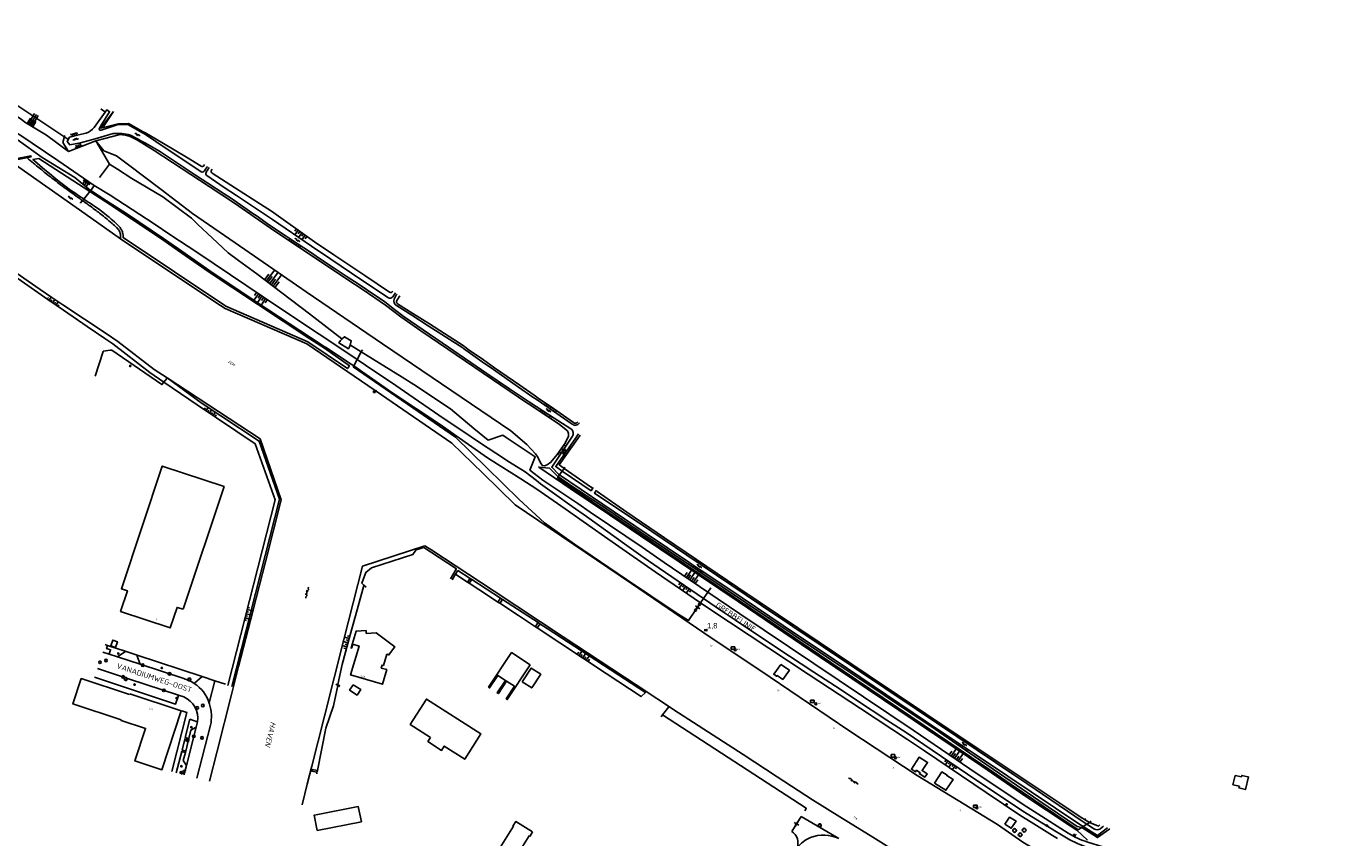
# Model space of a CAD drawing. Header units: millimetres. Extents: x 149344 to 154519, y 463794 to 476271.
# Tile 16 of 70: x 153289 to 153904, y 464520 to 464899. Entities that reach past the tile are written whole.
import ezdxf
from ezdxf.enums import TextEntityAlignment as Align

# ---------------------------------------------------------------- set-up
doc = ezdxf.new("R2010")
doc.units = ezdxf.units.MM
doc.header["$LTSCALE"] = 4
doc.layers.get('0').update_dxf_attribs({"color": 252, "linetype": 'CONTINUOUS'})
for name, color, linetype in [('Gebouw', 252, 'CONTINUOUS'), ('Huisnummer', 252, 'CONTINUOUS'), ('Kilometrering', 252, 'CONTINUOUS'), ('Straatnaam', 252, 'CONTINUOUS'), ('symbool talud', 252, 'CONTINUOUS'), ('symbool water', 252, 'CONTINUOUS'), ('Topografie', 252, 'CONTINUOUS'), ('Waternaam', 252, 'CONTINUOUS')]:
    doc.layers.add(name, color=color, linetype=linetype)
doc.styles.add('ISO', font='ISO')
doc.styles.add('rtw_iso', font='iso-rtw.shx')

# ---------------------------------------------------------------- blocks, each defined once
blk = doc.blocks.new('water4')
at = {"linetype": 'Continuous'}
for centre, start, end in [((-0.01, 0.75), 129.74464, 230.25536), ((-0.32, 1.12), 309.74464, 50.25536), ((-0.32, 0.37), 309.74464, 50.25536), ((0.32, 0.01), 129.74464, 230.25536), ((0, 0.38), 309.74464, 50.25536), ((-0.01, -0.74), 129.74464, 230.25536), ((-0.32, -0.37), 309.74464, 50.25536), ((-0.32, -1.12), 309.74464, 50.25536), ((0, -0.37), 309.74464, 50.25536)]:
    blk.add_arc(centre, 0.244, start, end, dxfattribs=at)
blk = doc.blocks.new('talud')
for p, q in [((0, 0.75), (0.5, 0.75)), ((0, 0.5), (1, 0.5)), ((0, 0.25), (0.5, 0.25)), ((0, 0), (1, 0)), ((0, -0.25), (0.5, -0.25)), ((0, -0.5), (1, -0.5)), ((0, -0.75), (0.5, -0.75))]:
    blk.add_line(p, q)
blk = doc.blocks.new('DRHEK')
at = {"linetype": 'Continuous'}
for p, q in [((1.25, 0), (-1.25, 0)), ((-0.5, 0.7), (0.5, 0.7)), ((-0.5, -0.7), (0.5, -0.7))]:
    blk.add_line(p, q, dxfattribs=at)
blk = doc.blocks.new('struik')
at = {"linetype": 'Continuous'}
for centre, start, end in [((-0.44, 0), 91.09124, 268.90133), ((0, 0.44), 1.02328, 178.9632), ((0.44, 0), 271.6625, 88.3448), ((0, -0.45), 180.47294, 359.54064)]:
    blk.add_arc(centre, 0.45, start, end, dxfattribs=at)
blk = doc.blocks.new('paal')
for radius in [0.45, 0.2]:
    blk.add_circle((0, 0), radius)
blk = doc.blocks.new('lichtmast')
for p, q in [((-0.6, 0), (-1, 0)), ((-0.71, 0.71), (-0.42, 0.42)), ((0, 0.6), (0, 1)), ((0.42, 0.42), (0.71, 0.71)), ((0.6, 0), (1, 0)), ((-0.42, -0.42), (-0.71, -0.71)), ((0, -0.6), (0, -1)), ((0.42, -0.42), (0.71, -0.71))]:
    blk.add_line(p, q)
blk.add_circle((0, 0), 0.6)
blk = doc.blocks.new('kilometerpaal')
for p, q in [((-0.44, 0.44), (0.44, -0.44)), ((-0.44, -0.44), (-0.44, 0.44)), ((0.44, 0.44), (-0.44, -0.44)), ((0.44, -0.44), (0.44, 0.44))]:
    blk.add_line(p, q)
at = {"style": 'rtw_iso'}
blk.add_attdef('KILOMETERPAAL', (0.59, 0.87), '', height=2.5, dxfattribs=at)
blk = doc.blocks.new('schk')
for p, q in [((0.86, 0.56), (-0.86, 0.56)), ((-0.86, 0.56), (-0.86, -0.56)), ((0.86, -0.56), (0.86, 0.56)), ((-0.86, -0.56), (0.86, -0.56))]:
    blk.add_line(p, q)
at = {"linetype": 'Continuous', "style": 'ISO', "flags": 10}
blk.add_attdef('CAI', text='', height=0.8, dxfattribs=at).set_placement((0, 0.1), align=Align.MIDDLE_CENTER)
blk = doc.blocks.new('boom')
for radius in [0.315, 0.225, 0.135]:
    blk.add_circle((0, 0), radius)
blk = doc.blocks.new('afsl-water')
at = {"color": 0}
blk.add_circle((0, 0), 0.45, dxfattribs=at)
at = {"style": 'ISO'}
blk.add_attdef('AFSL-WATER', (0.7, 0), '', height=0.9, dxfattribs=at)
blk = doc.blocks.new('verklikker')
at = {"color": 0}
blk.add_circle((0, 0), 0.45, dxfattribs=at)
at = {"style": 'ISO'}
blk.add_attdef('VERKLIKKER', (0.7, 0), '', height=0.9, dxfattribs=at)
blk = doc.blocks.new('aanduidingsbord')
for p, q in [((-0.81, -0.33), (0, 0)), ((-1.45, -0.5), (-1.01, -0.5))]:
    blk.add_line(p, q)
at = {"color": 0}
blk.add_circle((-1.23, -0.5), 0.45, dxfattribs=at)
blk = doc.blocks.new('kolk')
at = {"color": 0}
blk.add_circle((0, 0), 0.6, dxfattribs=at)
at = {"linetype": 'Continuous', "style": 'ISO', "flags": 10}
blk.add_attdef('R', (-0.11, -0.33), '', height=0.8, dxfattribs=at)
blk = doc.blocks.new('inspectieput')
at = {"color": 0}
blk.add_circle((0, 0), 0.6, dxfattribs=at)
at = {"linetype": 'Continuous', "style": 'ISO', "flags": 10}
blk.add_attdef('I', text='', height=0.8, dxfattribs=at).set_placement((0, 0), align=Align.MIDDLE_CENTER)
blk = doc.blocks.new('water6')
at = {"linetype": 'Continuous'}
for centre, start, end in [((0.16, 1.47), 129.74464, 230.25536), ((-0.47, 2.22), 309.74464, 50.25536), ((-0.47, 0.72), 309.74464, 50.25536), ((0.49, 0), 129.74464, 230.25536), ((-0.14, 0.75), 309.74464, 50.25536), ((0.16, -1.51), 129.74464, 230.25536), ((-0.47, -0.76), 309.74464, 50.25536), ((-0.47, -2.26), 309.74464, 50.25536), ((-0.14, -0.75), 309.74464, 50.25536)]:
    blk.add_arc(centre, 0.488, start, end, dxfattribs=at)

msp = doc.modelspace()

# ---------------------------------------------------------------- linework, layer by layer
at = {"layer": 'Gebouw'}
for points in [[(153361.84, 464626.75), (153359.05, 464627.65), (153355.85, 464618.03), (153332.66, 464625.77), (153335.87, 464635.39), (153333.07, 464636.33), (153352.14, 464693.52), (153380.91, 464683.95), (153361.84, 464626.75)], [(153455.26, 464600.51), (153454.55, 464600.72), (153454.15, 464599.37), (153456.78, 464598.6), (153454.77, 464591.8), (153439.9, 464596.18), (153443.85, 464609.57), (153440.97, 464610.42), (153440.45, 464608.63), (153440.14, 464608.72), (153442.43, 464616.49), (153447.12, 464616.84), (153447.18, 464615.54), (153451.8, 464615.74), (153460.45, 464609.32), (153457.56, 464605.42), (153457.29, 464605.62), (153456.85, 464605.82), (153455.26, 464600.51)], [(153328.17, 464609.67), (153329.05, 464612.36), (153331.24, 464611.64), (153330.35, 464608.95), (153328.17, 464609.67)], [(153523.65, 464600.84), (153512.94, 464584.68), (153512.43, 464585.01), (153516.29, 464590.83), (153512.63, 464593.25), (153508.77, 464587.42), (153508.27, 464587.76), (153512.14, 464593.58), (153508.56, 464595.93), (153504.7, 464590.11), (153504.21, 464590.44), (153514.92, 464606.6), (153523.65, 464600.84)], [(153519.91, 464592.93), (153524.3, 464590.05), (153528.49, 464596.45), (153524.1, 464599.33), (153519.91, 464592.93)], [(153640.51, 464601.04), (153644.44, 464598.35), (153641.36, 464594.03), (153638.74, 464595.84), (153638.49, 464595.52), (153637.17, 464596.49), (153640.51, 464601.04)], [(153333.03, 464575.23), (153310.46, 464582.64), (153314.33, 464594.44), (153336.91, 464587.03)], [(153337, 464587.33), (153360.94, 464579.47), (153351.91, 464551.95), (153339.35, 464556.07), (153344.33, 464571.23), (153332.94, 464574.96), (153333.03, 464575.23)], [(153336.91, 464587.03), (153337, 464587.33)], [(153441.04, 464591.6), (153444.61, 464589.3), (153442.95, 464586.74), (153439.39, 464589.04), (153441.04, 464591.6)], [(153477.14, 464567.04), (153467.68, 464573.08), (153475.21, 464584.88), (153500.67, 464568.62), (153493.14, 464556.83), (153483.55, 464562.95), (153482.34, 464560.92), (153475.93, 464565.1), (153477.14, 464567.04)], [(153707.98, 464549.06), (153708.63, 464550.03), (153706.3, 464551.52), (153708.87, 464555.33), (153704.9, 464557.79), (153701.28, 464552.16), (153703.14, 464550.89), (153703.68, 464551.71), (153705.36, 464550.52), (153705.06, 464549.97), (153705.36, 464549.79)], [(153705.36, 464549.79), (153707.54, 464548.42), (153707.98, 464549.06)], [(153712.11, 464545.66), (153715.52, 464550.89), (153717.9, 464549.43), (153717.79, 464549.24), (153720.74, 464547.38), (153717.39, 464542.35), (153712.11, 464545.66)], [(153852.24, 464549.3), (153851.18, 464544.96), (153854.18, 464544.29)], [(153855.11, 464548.61), (153852.24, 464549.3)], [(153858.1, 464548.69), (153855.32, 464549.32), (153855.11, 464548.61)], [(153854.18, 464544.29), (153853.97, 464543.43), (153856.33, 464542.86)], [(153856.33, 464542.86), (153856.99, 464542.7), (153858.4, 464548.62), (153858.1, 464548.69)], [(153424.24, 464523.53), (153422.9, 464530.7), (153424.59, 464531.03)], [(153424.59, 464531.03), (153443.5, 464534.73), (153444.93, 464527.67), (153424.24, 464523.53)], [(153516.09, 464509.92), (153514.16, 464511.11), (153512.89, 464509.08), (153507.84, 464512.22), (153509.16, 464514.24), (153508.84, 464514.38), (153515.76, 464525.54), (153515.57, 464525.67), (153516.92, 464527.86), (153524.72, 464522.94)], [(153744.92, 464526.58), (153747.03, 464529.79), (153750.06, 464527.95), (153747.84, 464524.66), (153744.92, 464526.58)], [(153523.38, 464520.83), (153523.08, 464521.05), (153516.09, 464509.92)], [(153524.72, 464522.94), (153523.38, 464520.83)]]:
    msp.add_lwpolyline(points, dxfattribs=at)
at = {"layer": 'Topografie'}
for p, q in [((153254.74, 464881.43), (153308.11, 464845.96)), ((153323.55, 464851.11), (153329.33, 464858.89)), ((153331.5, 464853.18), (153323.55, 464851.11)), ((153336.33, 464853.3), (153331.5, 464853.18)), ((153343.24, 464849.42), (153336.33, 464853.3)), ((153306.39, 464846.8), (153305.71, 464844.49)), ((153305.71, 464844.49), (153308.36, 464840.17)), ((153306.53, 464847.3), (153306.39, 464846.8)), ((153306.65, 464847.69), (153306.53, 464847.3)), ((153532.61, 464692.59), (153536.54, 464688.62)), ((153602.55, 464629.07), (153600.71, 464626.3)), ((153324.34, 464606.81), (153327.39, 464605.81)), ((153327.39, 464605.81), (153331.31, 464604.52)), ((153331.31, 464604.52), (153341.8, 464601.09)), ((153340.47, 464605.38), (153370.66, 464595.41)), ((153376.58, 464593.38), (153381.53, 464591.89)), ((153433.9, 464591.28), (153433.91, 464591.3)), ((153363.4, 464553.9), (153367.94, 464571.82)), ((153364.34, 464565.83), (153363.05, 464560.65)), ((153364.51, 464566.52), (153364.34, 464565.83)), ((153363.05, 464560.65), (153362.89, 464560.01)), ((153363.4, 464553.9), (153362.55, 464550.56)), ((153645.51, 464523.19), (153649.97, 464530.19))]:
    msp.add_line(p, q, dxfattribs=at)
for points in [[(152884.8, 465087.49, 0), (152892.81, 465082.89, 0.000005)], [(153342.9, 464848.93), (153336.02, 464852.76), (153331.48, 464852.83), (153323.58, 464850.11, -0.677496), (153322.81, 464851.06), (153324.46, 464853.76), (153324.98, 464854.62), (153325.51, 464855.47), (153327.54, 464858.8), (153326.23, 464859.61), (153320.35, 464851.46, -0.142277), (153316.62, 464848.75), (153313.13, 464848.01)], [(153340.83, 464845.93), (153337.23, 464847.87, 0.094994), (153329.29, 464848.56), (153320.89, 464846.13), (153314.04, 464844.25)], [(153321.08, 464845.27), (153332.45, 464848.1, -0.062227), (153337.18, 464847.29), (153340.51, 464845.47)], [(153373.13, 464833.3), (153372.3, 464832.05), (153371.8, 464831.24, -0.353311), (153370.32, 464830.75), (153369.6, 464831.16), (153354.44, 464841.36), (153343.78, 464848.44), (153342.9, 464848.93)], [(153343.24, 464849.42), (153343.96, 464849.02), (153352.75, 464843.9), (153363.43, 464837.56), (153370.18, 464833.33, 0.405998), (153371.54, 464833.62), (153371.86, 464834.1)], [(153289.09, 464837.3, 0.002142), (153292.07, 464834.77, 0.004391), (153293.54, 464833.56, 0.000115), (153298.3, 464829.7, 0.002538), (153298.52, 464829.52, 0.003408), (153301.37, 464827.3, 0.003872), (153303.9, 464825.37, 0.001842), (153307.26, 464822.88, 0.002669), (153309.6, 464821.18, 0.000107), (153312.65, 464818.98, -0.000144), (153314.93, 464817.35)], [(153460.85, 464774.26), (153459.59, 464772.44, -0.314307), (153457.51, 464772.02), (153445.17, 464780.31), (153430.68, 464790), (153421.71, 464796.05), (153403.45, 464808.52), (153395.55, 464813.86), (153386.76, 464819.64), (153381.01, 464823.51), (153372.93, 464829.03), (153372.8, 464829.12, -0.36603), (153372.52, 464830.39, -0.113298), (153373.17, 464831.46), (153374.03, 464832.73)], [(153459.6, 464775.1), (153459.46, 464774.9, -0.411881), (153458.09, 464774.64), (153446.56, 464782.39), (153432.08, 464792.08), (153423.12, 464798.12), (153403.02, 464812.37), (153397.93, 464815.74), (153386.22, 464823.12), (153375.32, 464830.13, -0.422593), (153375.03, 464831.53), (153375.3, 464831.93)], [(153314.93, 464817.35, -0.000023), (153315.55, 464816.9, -0.000013), (153316.64, 464816.11, -0.002337), (153318.6, 464814.69, -0.001725), (153321.24, 464812.73, -0.005293), (153322.35, 464811.89, -0.002502), (153324.67, 464810.07, -0.006982), (153325.64, 464809.27, -0.002147), (153328.75, 464806.63, -0.013776), (153330.79, 464804.79, -0.029213), (153331.67, 464803.84, -0.052645), (153332.09, 464803.22, -0.046647), (153332.4, 464802.44, -0.027499), (153332.51, 464802.02, -0.011606), (153332.67, 464801, -0.040201), (153332.7, 464800.43, -0.025992), (153332.64, 464799.53)], [(153546.52, 464713.73), (153546.38, 464713.57, -0.477334), (153543.23, 464713.13), (153534.05, 464719.43), (153526.8, 464724.45), (153524.9, 464725.75), (153518.15, 464730.39), (153506.45, 464738.54), (153501.18, 464742.22), (153494.65, 464746.79), (153492.55, 464748.31), (153492.16, 464748.64), (153476.1, 464759.01), (153468.44, 464763.89), (153461.32, 464768.37, -0.362067), (153460.13, 464771.31), (153461.16, 464773.18), (153461.57, 464773.77)], [(153462.85, 464772.91), (153461.41, 464770.72, 0.424114), (153461.7, 464769.31), (153461.79, 464769.25), (153468.98, 464764.74), (153476.64, 464759.85), (153492.76, 464749.44), (153493.17, 464749.1), (153495.23, 464747.6), (153501.77, 464743.04)], [(153537.3, 464689.4), (153536.76, 464689.76), (153533.65, 464693.01), (153543.27, 464707.41, 0.422702), (153542.62, 464710.84), (153532.64, 464717.23), (153523.31, 464723.36)], [(153545.76, 464714.16, -0.428969), (153543.79, 464713.81), (153534.52, 464720.38), (153527.36, 464725.27), (153525.45, 464726.59)], [(153606.39, 464634.77), (153621.3, 464624.58), (153702.14, 464570.31), (153731.99, 464549.97), (153755.11, 464534.61), (153774.33, 464522.4, 0.075135), (153783.57, 464518.18), (153797.52, 464513.74), (153799.46, 464513.26), (153799.6, 464513.23)], [(153367.05, 464592.16, 0.079388), (153362.14, 464594.43), (153341.8, 464601.09)], [(153373.94, 464583.05, 0.171152), (153367.05, 464592.16)], [(153359.73, 464586.68), (153362.14, 464585.89, -0.347036), (153368.52, 464574.28, 0.347036)], [(153373.94, 464583.05), (153374.12, 464582.5, -0.131664), (153374.62, 464572.73), (153368.29, 464548.05)], [(153790.76, 464525.55), (153789.31, 464524.34), (153789.16, 464524.21, -0.228938), (153786.59, 464524.24), (153783.07, 464526.51)], [(153667.46, 464519.92, 0.195757), (153654.22, 464520.34, 0.127661), (153648.08, 464515.6), (153647.93, 464515.37, 0.368271), (153645.51, 464523.19)]]:
    msp.add_lwpolyline(points, format="xyb", dxfattribs=at)
for points in [[(153252.42, 464877.67), (153270.89, 464866.32), (153270.93, 464866.29), (153271.31, 464866.02), (153271.41, 464865.94), (153278.36, 464860.95), (153278.55, 464860.81), (153278.71, 464860.69), (153285.49, 464855.82), (153285.65, 464855.71), (153285.84, 464855.57), (153288.57, 464853.61), (153288.72, 464853.5), (153288.78, 464853.46), (153288.86, 464853.41), (153298.16, 464847.8), (153308.36, 464840.17)], [(153247.08, 464872.8), (153255.58, 464867.41), (153255.67, 464862.44), (153258.97, 464860.55), (153264.19, 464861.33), (153267.01, 464859.64), (153267.4, 464859.4), (153267.52, 464859.32), (153274.77, 464854.83), (153274.97, 464854.71), (153275.13, 464854.6), (153282.19, 464850.23), (153282.36, 464850.12), (153282.55, 464850.01), (153285.41, 464848.24), (153285.57, 464848.14), (153285.7, 464848.05), (153303.42, 464836.03), (153320.42, 464824.41)], [(153258.42, 464858.77), (153259.68, 464852.06), (153261.83, 464850.68), (153262.2, 464850.44), (153262.32, 464850.37), (153269.44, 464845.66), (153269.64, 464845.52), (153269.8, 464845.41), (153276.71, 464840.84), (153276.9, 464840.71), (153277.07, 464840.6), (153279.9, 464838.73), (153280.06, 464838.62), (153280.2, 464838.53), (153282.88, 464836.73), (153290.89, 464838.15), (153290.99, 464837.71), (153285.57, 464836.71), (153281.03, 464835.88)], [(153318.72, 464822.12), (153311.29, 464828.15), (153296.18, 464837.41), (153284.42, 464845.87), (153284.29, 464845.96), (153284.13, 464846.06), (153281.32, 464847.88), (153281.12, 464848.01), (153280.96, 464848.11), (153273.98, 464852.63), (153273.81, 464852.74), (153273.62, 464852.86), (153266.45, 464857.5), (153266.33, 464857.58), (153265.94, 464857.83), (153263.1, 464859.05), (153259.57, 464858.09)], [(153308.36, 464840.17), (153321.08, 464845.27)], [(153321.08, 464845.27), (153327.52, 464834.37)], [(153330.82, 464838.27), (153324.92, 464840.59), (153321.08, 464845.27)], [(153340.83, 464845.93), (153342.05, 464845.26), (153344.29, 464844.18), (153350.88, 464840.46), (153367.57, 464829.18), (153373.35, 464825.49), (153381.01, 464820.53), (153384.31, 464818.28), (153394.32, 464811.36), (153395.89, 464810.35), (153402.14, 464805.93), (153409.33, 464801.13), (153415.05, 464797.37), (153421.22, 464793.25), (153425.33, 464790.4), (153432.66, 464785.48), (153437.76, 464782.11), (153443.86, 464778.17), (153447.38, 464775.86), (153455.81, 464770.17), (153460.4, 464766.61), (153464.91, 464763.08), (153485.56, 464749), (153503.47, 464736.68), (153513.92, 464729.63), (153523.31, 464723.36)], [(153330.82, 464838.27), (153336.35, 464834), (153351.61, 464822.44), (153366.22, 464811.34), (153386.05, 464797.61), (153419.17, 464774.79), (153454.83, 464750.53), (153514.53, 464710.01), (153522.03, 464703.61), (153526.04, 464699.26), (153527.13, 464697.69), (153528.57, 464694.78), (153529.33, 464693.87), (153530.29, 464693.61), (153531.59, 464694.05), (153533.24, 464695.36), (153536.2, 464698.91), (153539.91, 464704.23), (153541.39, 464707.52), (153541.54, 464708.79), (153540.99, 464709.9), (153537.21, 464712.96), (153531.53, 464716.78), (153522.76, 464722.53), (153522.55, 464722.67)], [(153331.17, 464831.98), (153337.88, 464827.6), (153352.34, 464819.03), (153365.68, 464809.1), (153368.75, 464806.25), (153375.42, 464799.92), (153382.87, 464792.94), (153387.58, 464789.45), (153396.17, 464783.13), (153407.85, 464774.32), (153420.7, 464764.57), (153435.88, 464752.91), (153436.01, 464752.82)], [(153318.72, 464822.12), (153318.76, 464822.09)], [(153318.76, 464822.09), (153326.15, 464817.3), (153335.37, 464811.27), (153352.69, 464799.63), (153359.64, 464794.79), (153374.32, 464784.52), (153396.83, 464769.57), (153421.26, 464753.42), (153428.03, 464749), (153428.12, 464748.94), (153440.14, 464741.08), (153441.34, 464740.24)], [(153320.42, 464824.41), (153320.48, 464824.37)], [(153320.42, 464824.41), (153320.42, 464824.41)], [(153320.42, 464824.41), (153327.88, 464819.85), (153348.33, 464806.55), (153356.15, 464801.24), (153368.2, 464793.27), (153383.86, 464782.78), (153398.66, 464772.81), (153413.68, 464762.74), (153425.3, 464755), (153437.7, 464746.89), (153442.96, 464743.22)], [(153272.8, 464789.32), (153287.85, 464778.82), (153298.81, 464771.26), (153306.08, 464766.2), (153317.16, 464758.66), (153325.36, 464753.01), (153329.1, 464750.57), (153346.32, 464737.14), (153352.86, 464732.68)], [(153436.01, 464752.82), (153435.22, 464752.09), (153434.48, 464750.95), (153438.86, 464748.23), (153439.45, 464749.09), (153439.66, 464749.92)], [(153439.66, 464749.92), (153440.18, 464751.95), (153437.09, 464753.82), (153436.01, 464752.82)], [(153439.66, 464749.92), (153439.79, 464749.85), (153444.88, 464746.74)], [(153444.88, 464746.74), (153463.97, 464735.05), (153469.32, 464731.53), (153486.46, 464720.17), (153497.39, 464711.07), (153503.98, 464705.67), (153510.86, 464707.88), (153512.41, 464706.86), (153525.93, 464697.88), (153523.47, 464691.69), (153529.56, 464686.89), (153545.78, 464676.01), (153551.6, 464672.04), (153560.52, 464666.04), (153575.73, 464655.67), (153586.12, 464648.62), (153606.39, 464634.77)], [(153441.34, 464740.24), (153459.05, 464727.83), (153481.71, 464712.9), (153489.08, 464707.63), (153503.64, 464697.32), (153505.39, 464696.22), (153519.24, 464687.6), (153526.75, 464682.7), (153539.85, 464673.62), (153552.42, 464664.78), (153558.21, 464660.75), (153581.83, 464644.15), (153603.01, 464629.75)], [(153442.96, 464743.22), (153446.82, 464740.54), (153461.05, 464731.04), (153467.02, 464726.92), (153483.54, 464715.6), (153491.2, 464710.49), (153500.5, 464704.25), (153507.61, 464699.58), (153514.02, 464695.38), (153521.24, 464690.8), (153526.52, 464686.74), (153528.37, 464685.31), (153534.93, 464680.65), (153543.19, 464674.71), (153549.84, 464670.02), (153568.73, 464656.49), (153576.28, 464651.12), (153583.71, 464645.86), (153604.36, 464631.75)], [(153525.45, 464726.59), (153518.72, 464731.21), (153507.02, 464739.36), (153501.77, 464743.04)], [(153384.5, 464590.82), (153406.76, 464678.09), (153397.27, 464705.22), (153370.31, 464723.08), (153354.46, 464734.63)], [(153352.86, 464732.68), (153368.37, 464722.08), (153395.42, 464703.98), (153404.68, 464677.72), (153382.69, 464591.28)], [(153523.31, 464723.36), (153523.31, 464723.36)], [(153538.55, 464691.24), (153535.52, 464693.31), (153544.82, 464706.73), (153546.05, 464708.57)], [(153546.85, 464707.96), (153545.8, 464706.34), (153537.14, 464694.19), (153539.21, 464692.58), (153539.37, 464692.47)], [(153532.61, 464692.59), (153527.61, 464693.08), (153542.26, 464683.13), (153560.56, 464670.74), (153575.02, 464660.97), (153620.54, 464630.33), (153658.71, 464604.46), (153695.43, 464579.76), (153734.17, 464553.53), (153754.7, 464539.44), (153759.78, 464536.03), (153769.17, 464529.82), (153772.23, 464527.73), (153775.29, 464525.72), (153778.38, 464523.75), (153783.4, 464519.1)], [(153553.01, 464683.48), (153552.02, 464682.04), (153538.55, 464691.24)], [(153539.37, 464692.47), (153552.2, 464683.5), (153552.46, 464683.87)], [(153780.79, 464525.06), (153778.53, 464525.42), (153760.71, 464537.61), (153742.35, 464550.12), (153730.49, 464558.33), (153710.29, 464572.25), (153698.59, 464580.02), (153678.59, 464593.34), (153657.56, 464607.44), (153601.71, 464644.81), (153573.87, 464663.5), (153555.9, 464675.72), (153543.03, 464684.17), (153536.73, 464688.48), (153536.7, 464688.51)], [(153781.36, 464525.42), (153779.39, 464526.66), (153746.24, 464548.89), (153730.7, 464559.28), (153708.33, 464574.34), (153671.47, 464599.07), (153641.49, 464619.26), (153616.18, 464636.23), (153603.35, 464644.8), (153598.14, 464648.32), (153597.56, 464648.72), (153577.68, 464662.16), (153537.3, 464689.4)], [(153783.07, 464526.51), (153781.3, 464527.65), (153755.1, 464545.47), (153749.07, 464549.57), (153731.96, 464561.1), (153703.47, 464580.15), (153631.48, 464628.57), (153596.58, 464652.02), (153574.62, 464666.9), (153566.84, 464672.12), (153553.65, 464680.9), (153554.59, 464682.34)], [(153554.99, 464682.05), (153554.75, 464681.71), (153568.6, 464672.06), (153586.21, 464660.02), (153601.13, 464649.9), (153620.38, 464636.87), (153658.31, 464611.4), (153681.19, 464595.98), (153721.62, 464568.86), (153756, 464546.04), (153771.92, 464535.38), (153780.95, 464529.35), (153781.08, 464529.3), (153782.02, 464528.66)], [(153446.11, 464638), (153445.08, 464638.89), (153447.02, 464643.97), (153449.59, 464646.08), (153468.95, 464652.37), (153470.37, 464654.26), (153470.51, 464654.45), (153474.07, 464655.57), (153477.18, 464653.52), (153489.21, 464645.57), (153489.14, 464645.45), (153486.41, 464640.98)], [(153487.21, 464640.46), (153488.85, 464643.11)], [(153488.85, 464643.11), (153489.91, 464644.82)], [(153488.85, 464643.11), (153488.98, 464643.03), (153494.41, 464639.45)], [(153495.58, 464641.14), (153489.91, 464644.82)], [(153494.41, 464639.45), (153494.49, 464639.57), (153495.49, 464641.01), (153495.58, 464641.14)], [(153496.33, 464640.65), (153495.58, 464641.14)], [(153446.11, 464638), (153446.08, 464637.88), (153442.96, 464626.48), (153439.75, 464614.86), (153435.9, 464601.06), (153433.97, 464591.62)], [(153447.18, 464637.09), (153446.11, 464638)], [(153494.41, 464639.45), (153495.21, 464638.92)], [(153495.21, 464638.92), (153495.29, 464639.04), (153496.24, 464640.52), (153496.33, 464640.65)], [(153495.21, 464638.92), (153504.13, 464633.03), (153508.53, 464630.15)], [(153509.77, 464631.92), (153496.33, 464640.65)], [(153508.53, 464630.15), (153508.62, 464630.27), (153509.67, 464631.79), (153509.77, 464631.92)], [(153508.53, 464630.15), (153509.45, 464629.54)], [(153509.45, 464629.54), (153509.54, 464629.67), (153510.59, 464631.2), (153510.68, 464631.33)], [(153509.45, 464629.54), (153518.09, 464623.89), (153526.07, 464618.62)], [(153510.68, 464631.33), (153509.77, 464631.92)], [(153527.31, 464620.53), (153510.68, 464631.33)], [(153603.01, 464629.75), (153607.41, 464626.76), (153653.22, 464596.5), (153677.64, 464580.43), (153699.42, 464566.06), (153707.38, 464560.74), (153736.11, 464541.39), (153752.36, 464530.48), (153757.05, 464527.5), (153767.09, 464521.19), (153769.38, 464519.91)], [(153604.36, 464631.75), (153612.82, 464625.97), (153619.24, 464621.67), (153638.61, 464608.85), (153655.87, 464597.47), (153668.5, 464589.23), (153675.63, 464584.45), (153689.92, 464575.04), (153698.83, 464569.22), (153727.41, 464549.89), (153753.17, 464532.62), (153768.97, 464522.91), (153775.12, 464519.18), (153778.72, 464517.53), (153782.17, 464516.13), (153786.92, 464514.39), (153795.16, 464511.75), (153798.85, 464510.72), (153799.02, 464510.67)], [(153526.07, 464618.62), (153526.15, 464618.74), (153527.23, 464620.41), (153527.31, 464620.53)], [(153526.07, 464618.62), (153526.9, 464618.07)], [(153526.9, 464618.07), (153526.98, 464618.2), (153528.07, 464619.86), (153528.15, 464619.98)], [(153526.9, 464618.07), (153559, 464596.88), (153575.29, 464586.07), (153577.28, 464587.88), (153531.59, 464617.75), (153528.15, 464619.98)], [(153528.15, 464619.98), (153527.31, 464620.53)], [(153327.39, 464605.81), (153327.42, 464605.94), (153328.04, 464607.85), (153326.13, 464608.46), (153326.56, 464609.79), (153326.6, 464609.91)], [(153334.81, 464607.28), (153334.67, 464606.85), (153331.31, 464604.52)], [(153340.47, 464605.38), (153334.81, 464607.28)], [(153341.8, 464601.09), (153341.76, 464601.21), (153340.34, 464604.85), (153340.47, 464605.38)], [(153321.85, 464599.12), (153336.42, 464594.36), (153359.73, 464586.68)], [(153320.52, 464595.03), (153358.28, 464582.58), (153359.68, 464586.56), (153359.73, 464586.68)], [(153370.66, 464595.41), (153367.18, 464592.28), (153367.05, 464592.16)], [(153376.58, 464593.38), (153370.66, 464595.41)], [(153373.94, 464583.05), (153373.98, 464583.2), (153376.58, 464593.38)], [(153424.4, 464551.64), (153428.3, 464571.26), (153431.96, 464581.78), (153433.9, 464591.28)], [(153433.97, 464591.62), (153433.9, 464591.28)], [(153434.91, 464591.02), (153433.97, 464591.62)], [(153361.27, 464579.39), (153363.61, 464578.61), (153356.63, 464551.05)], [(153368.52, 464574.28), (153368.38, 464574.33), (153365.02, 464575.49), (153362.86, 464566.97), (153364.39, 464566.55), (153364.51, 464566.52)], [(153367.94, 464571.82), (153368.4, 464573.64), (153368.52, 464574.28)], [(153367.94, 464571.82), (153365.49, 464570.41), (153364.51, 464566.52)], [(153364.34, 464565.83), (153364.22, 464565.86), (153362.62, 464566.24), (153361.38, 464561.1), (153362.92, 464560.68), (153363.05, 464560.65)], [(153362.89, 464560.01), (153362.76, 464560.04), (153361.2, 464560.43), (153358.55, 464550.55)], [(153362.89, 464560.01), (153361.93, 464556.21), (153363.4, 464553.9)], [(153360.96, 464549.93), (153362.42, 464550.51), (153362.55, 464550.56)], [(153362.55, 464550.56), (153362.31, 464549.59)], [(153424.23, 464550.81), (153421.79, 464551.28), (153421.97, 464552.11), (153424.4, 464551.64)], [(153424.08, 464550.06), (153424.11, 464550.18), (153424.23, 464550.81)], [(153424.4, 464551.64), (153424.23, 464550.81)], [(153649.97, 464530.19), (153667.46, 464519.92)], [(153793.76, 464524.38), (153788.1, 464520.28), (153780.79, 464525.06)], [(153792.76, 464524.77), (153788.07, 464521.23), (153781.36, 464525.42)], [(153782.53, 464528.99), (153782.02, 464528.66)], [(153782.02, 464528.66), (153784.33, 464527.32)], [(153784.33, 464527.32), (153788.5, 464525.63), (153789.17, 464526.18)]]:
    msp.add_lwpolyline(points, dxfattribs=at)
at = {"layer": 'Topografie', "flags": 128}
for points in [[(153323.52, 464860.07), (153324.33, 464859.5), (153325.44, 464858.73)], [(153329.42, 464858.83), (153324.73, 464851.97)], [(153314.04, 464844.25), (153313.99, 464844.24), (153309.07, 464843.37), (153309.01, 464843.36), (153307.8, 464844.95), (153308.91, 464846.98), (153309.56, 464847.14), (153312.47, 464847.85), (153313.13, 464848.01)], [(153522.55, 464722.67), (153472.71, 464756.58), (153463.28, 464763.18), (153456.1, 464768.63), (153445.69, 464775.77), (153438.09, 464780.72), (153402.59, 464804.47), (153385.75, 464816.07), (153373.97, 464823.89), (153348.36, 464840.67), (153340.51, 464845.47)], [(153332.64, 464799.53), (153316.19, 464811.14), (153281.03, 464835.88)], [(153315.51, 464818.06), (153315.23, 464818.24), (153313.27, 464819.55), (153311.28, 464820.89), (153309.29, 464822.27), (153307.32, 464823.69), (153305.39, 464825.14), (153303.47, 464826.66), (153301.51, 464828.25), (153299.48, 464829.94), (153297.33, 464831.76), (153295.04, 464833.72), (153292.55, 464835.86), (153291.81, 464836.49), (153294.59, 464837.01), (153318.35, 464821.58)], [(153322.88, 464828.12), (153327.52, 464834.37)], [(153327.52, 464834.37), (153331.17, 464831.98)], [(153318.35, 464821.58), (153318.41, 464821.54), (153325.79, 464816.76), (153335.01, 464810.72), (153352.32, 464799.09), (153359.27, 464794.26), (153373.96, 464783.99), (153396.47, 464769.02), (153420.91, 464752.87), (153427.66, 464748.46), (153439.34, 464740.36), (153438.4, 464738.97), (153419.99, 464751.49), (153381.67, 464768.15), (153333.83, 464800.12), (153333.84, 464800.67), (153333.81, 464801.24), (153333.74, 464801.78), (153333.64, 464802.28), (153333.51, 464802.76), (153333.35, 464803.2), (153333.17, 464803.61), (153332.96, 464803.99), (153332.72, 464804.36), (153332.45, 464804.72), (153332.14, 464805.07), (153331.8, 464805.44), (153331.4, 464805.84), (153330.95, 464806.28), (153330.42, 464806.78), (153329.81, 464807.36), (153329.11, 464808.02), (153328.29, 464808.75), (153327.36, 464809.56), (153326.31, 464810.44), (153325.13, 464811.39), (153323.81, 464812.4), (153322.34, 464813.47), (153320.72, 464814.59), (153318.99, 464815.76), (153317.15, 464816.98), (153315.51, 464818.06)], [(153318.35, 464821.58), (153315.51, 464818.06)], [(153318.76, 464822.09), (153318.35, 464821.58)], [(153320.42, 464824.41), (153318.76, 464822.09)], [(153314.93, 464817.35), (153314.03, 464816.23), (153313.95, 464816.08)], [(153315.51, 464818.06), (153314.93, 464817.35)], [(153770.86, 464507.7), (153753.3, 464518.19), (153741.43, 464526.36), (153704.02, 464549.21), (153672.15, 464570.29), (153635.4, 464595.13), (153604.53, 464615.82), (153570.84, 464638.83), (153516.56, 464675.52), (153501.47, 464690.29), (153487.16, 464704.29), (153454.26, 464726.79), (153419.43, 464750.48), (153381.38, 464767.02), (153377.04, 464769.86), (153332.64, 464799.53)], [(153268, 464794.48), (153273.45, 464790.88), (153284.06, 464783.58), (153295.2, 464775.87), (153300.66, 464772.11), (153305.78, 464768.72), (153325.97, 464755.41), (153331.39, 464751.62), (153348.39, 464738.62), (153354.46, 464734.63)], [(153320.85, 464735.48), (153324.6, 464746.99), (153324.64, 464747.12), (153327.81, 464747.54), (153328.58, 464747.65), (153351.93, 464731.55), (153352.86, 464732.68)], [(153442.96, 464743.22), (153444.88, 464746.74)], [(153444.88, 464746.74), (153445.41, 464747.71)], [(153600.71, 464626.3), (153597.47, 464621.54), (153591.67, 464625.12), (153568.54, 464640.72), (153544.32, 464657.18), (153530.25, 464667.08), (153518.39, 464677.94), (153503.2, 464692.91), (153488.81, 464707.08), (153441.14, 464739.86), (153441.34, 464740.24)], [(153441.34, 464740.24), (153442.96, 464743.22)], [(153352.86, 464732.68), (153354.28, 464734.4), (153354.46, 464734.63)], [(153354.46, 464734.63), (153397.73, 464706.22), (153407.54, 464677.79), (153400.2, 464648.94), (153394.42, 464626.53), (153387.72, 464600.03), (153384.36, 464586.99), (153377.72, 464560.6), (153374.11, 464546.56)], [(153538.55, 464691.24), (153537.3, 464689.4)], [(153539.37, 464692.47), (153538.55, 464691.24)], [(153539.75, 464693.02), (153539.37, 464692.47)], [(153536.7, 464688.51), (153536.32, 464687.95), (153558.9, 464672.62), (153587.98, 464653.08), (153641.72, 464616.85), (153675.65, 464593.88), (153707.32, 464572.59), (153729.24, 464557.68), (153739.2, 464550.96), (153747.81, 464545.11), (153779.09, 464523.96), (153779.93, 464524.51), (153780.79, 464525.06)], [(153537.3, 464689.4), (153536.7, 464688.51)], [(153722.9, 464495.6), (153716.16, 464500), (153716.04, 464500.08), (153694.96, 464513.11), (153683.34, 464520.43), (153667.92, 464530.02), (153655.17, 464537.84), (153638.66, 464548.66), (153622.86, 464559.07), (153592.81, 464578.51), (153573.02, 464591.56), (153539.03, 464613.9), (153506.86, 464635.14), (153489.12, 464646.79), (153477.71, 464654.33), (153474.57, 464656.4), (153445.52, 464646.9), (153436.8, 464612.73), (153427.75, 464576.92), (153421.8, 464553.58), (153419.72, 464545.13), (153417.27, 464535.49)], [(153607.77, 464636.82), (153606.39, 464634.77)], [(153603.01, 464629.75), (153602.55, 464629.07)], [(153604.36, 464631.75), (153603.01, 464629.75)], [(153606.39, 464634.77), (153606.09, 464634.33), (153604.36, 464631.75)], [(153325.46, 464610.28), (153326.6, 464609.91)], [(153326.6, 464609.91), (153334.81, 464607.28)], [(153433.9, 464591.28), (153433.29, 464591.66), (153433.07, 464591.8)], [(153434.82, 464590.69), (153433.9, 464591.28)], [(153585.33, 464577.52), (153588.21, 464581.33)], [(153584.72, 464576.56), (153585.33, 464577.52)], [(153651.63, 464532.79), (153652.29, 464533.82), (153652.37, 464533.95), (153652.24, 464534.03), (153585.33, 464577.52)], [(153780.79, 464525.06), (153781.36, 464525.42)], [(153781.36, 464525.42), (153783.07, 464526.51)], [(153783.07, 464526.51), (153784.33, 464527.32)], [(153784.33, 464527.32), (153785.16, 464527.87)]]:
    msp.add_lwpolyline(points, dxfattribs=at)

# ---------------------------------------------------------------- block references
at = {"layer": 'Kilometrering', "linetype": 'Continuous'}
msp.add_blockref('kilometerpaal', (153605.47, 464616.98), dxfattribs=at).add_auto_attribs({'KILOMETERPAAL': '1,8'})
at = {"layer": 'symbool talud', "linetype": 'Continuous'}
for p, xscale, yscale, zscale, rotation in [((153290.44, 464852.45), 5.877116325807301, 2, 5.877116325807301, 58.89906309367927), ((153417.1, 464802.38), 2.681295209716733, 4, 2.681295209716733, 234.673602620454), ((153413.74, 464797.32), 0.7309734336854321, 4, 0.7309734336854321, 56.51187629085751), ((153402.18, 464778.63), 6.602468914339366, 4, 6.602468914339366, 52.94050795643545), ((153300.99, 464769.74), 1.790414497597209, 4, 1.790414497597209, 55.20401231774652), ((153398.56, 464772.79), 3.460995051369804, 4, 3.460995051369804, 236.1456206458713), ((153374.14, 464718.22), 2.001151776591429, 4, 2.001151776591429, 56.21229399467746), ((153391.19, 464624.68), 1.876116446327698, 4, 1.876116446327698, 345.7280272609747), ((153438.72, 464611.16), 2.310540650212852, 4, 2.310540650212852, 164.4438714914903)]:
    msp.add_blockref('talud', p, dxfattribs=dict(at, xscale=xscale, yscale=yscale, zscale=zscale, rotation=rotation))
at = {"layer": 'symbool talud'}
for p, xscale, yscale, zscale, rotation in [((153341.48, 464850.41), 0.6036910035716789, 2, 0.6036910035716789, 240.7203337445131), ((153310.9, 464848.79), 1.286324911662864, 2, 1.286324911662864, 284.4871996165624), ((153313.3, 464842.15), 1.517128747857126, 2, 1.517128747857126, 111.8394746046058), ((153339.19, 464846.19), 0.5482956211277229, 2, 0.5482956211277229, 61.39720349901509), ((153317.27, 464826.56), 2.410854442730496, 2, 2.410854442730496, 235.6345244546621), ((153533.32, 464721.19), 1.027679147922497, 4, 1.027679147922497, 235.3722859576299), ((153530.73, 464717.36), 0.927966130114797, 4, 0.927966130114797, 56.16251082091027), ((153538.23, 464701.74), 0.9279661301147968, 4, 0.9279661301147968, 326.0097663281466), ((153541.12, 464699.78), 0.9279661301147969, 4, 0.9279661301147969, 144.5181255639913), ((153601.2, 464645.15), 0.934914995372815, 4, 0.934914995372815, 56.15332476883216), ((153603.36, 464648.38), 0.712614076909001, 4, 0.712614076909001, 235.9157369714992), ((153598.04, 464640.48), 4.173114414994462, 4, 4.173114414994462, 55.64564929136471), ((153596.05, 464637.43), 2.328117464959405, 4, 2.328117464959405, 235.6564293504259), ((153548.07, 464604.1), 2.348241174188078, 4, 2.348241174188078, 56.57389602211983), ((153721.43, 464557.17), 4.167338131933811, 4, 4.167338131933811, 55.7345657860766), ((153724.83, 464562.23), 0.8700206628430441, 4, 0.8700206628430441, 55.43409873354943), ((153726.95, 464565.33), 0.7254557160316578, 4, 0.7254557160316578, 236.4189307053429), ((153720, 464554.9), 2.175948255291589, 4, 2.175948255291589, 235.9336071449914)]:
    msp.add_blockref('talud', p, dxfattribs=dict(at, xscale=xscale, yscale=yscale, zscale=zscale, rotation=rotation))
at = {"layer": 'symbool water', "linetype": 'Continuous'}
for name, p, rotation in [('water4', (153311.82, 464846.02), 102.6276214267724), ('water4', (153309.24, 464818.59), 235.7691770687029), ('water4', (153415.05, 464798.92), 236.5057915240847), ('water6', (153419.56, 464634.49), 164.9770110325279), ('water6', (153674.2, 464546.63), 236.1913251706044)]:
    msp.add_blockref(name, p, dxfattribs=dict(at, rotation=rotation))
at = {"layer": 'symbool water'}
for p, rotation in [((153340.51, 464848.08), 242.8095950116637), ((153532.1, 464719.45), 236.4070479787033), ((153539.4, 464700.32), 146.4070479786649), ((153602.39, 464646.83), 236.4070479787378), ((153725.98, 464563.8), 235.0020534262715)]:
    msp.add_blockref('water4', p, dxfattribs=dict(at, rotation=rotation))
at = {"layer": 'Topografie', "linetype": 'Continuous'}
for name, p in [('boom', (153337.21, 464740.24)), ('aanduidingsbord', (153452.19, 464728.73)), ('paal', (153602.55, 464629.07)), ('paal', (153600.71, 464626.3)), ('boom', (153331.59, 464606.13)), ('schk', (153618.09, 464608.7)), ('boom', (153351.91, 464599.44)), ('lichtmast', (153335.08, 464594.28)), ('boom', (153339.19, 464591.66)), ('lichtmast', (153364.73, 464594.02)), ('boom', (153358.78, 464585.31)), ('schk', (153655.15, 464583.8)), ('boom', (153365.71, 464571.75)), ('lichtmast', (153363.87, 464565.8)), ('schk', (153692.76, 464558.42)), ('boom', (153361.06, 464553.57)), ('schk', (153731.04, 464534.89)), ('boom', (153745.69, 464535.73)), ('lichtmast', (153658.58, 464525.96)), ('boom', (153764.5, 464525.88))]:
    msp.add_blockref(name, p, dxfattribs=at)
at = {"layer": 'Topografie'}
for p, rotation in [((153601.63, 464627.69), 326.4004922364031), ((153647.74, 464526.69), 327.4579141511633)]:
    msp.add_blockref('DRHEK', p, dxfattribs=dict(at, rotation=rotation))
at = {"layer": 'Topografie', "linetype": 'Continuous'}
for name, p, values in [('afsl-water', (153619.16, 464607.8), {'AFSL-WATER': 'aw'}), ('afsl-water', (153656.81, 464582.64), {'AFSL-WATER': 'aw'}), ('afsl-water', (153693.86, 464557.45), {'AFSL-WATER': 'aw'}), ('verklikker', (153360.85, 464550.59), {'VERKLIKKER': 'v'}), ('verklikker', (153362.18, 464551.15), {'VERKLIKKER': 'v'}), ('afsl-water', (153731.77, 464534.21), {'AFSL-WATER': 'aw'}), ('verklikker', (153777.24, 464521.34), {'VERKLIKKER': 'v'})]:
    msp.add_blockref(name, p, dxfattribs=at).add_auto_attribs(values)
ref = msp.add_blockref('inspectieput', (153323.08, 464602.05), dxfattribs=at)
ref.add_attrib('I', 'i', (153323.08, 464601.65), dxfattribs={"layer": '0', "linetype": 'Continuous', "height": 0.8, "style": 'ISO'})
ref = msp.add_blockref('inspectieput', (153325.89, 464602.86), dxfattribs=at)
ref.add_attrib('I', 'i', (153325.89, 464602.47), dxfattribs={"layer": '0', "linetype": 'Continuous', "height": 0.8, "style": 'ISO'})
ref = msp.add_blockref('kolk', (153342.99, 464600.7), dxfattribs=at)
ref.add_attrib('KOLK', 'r', (153342.95, 464600.43), dxfattribs={"layer": '0', "linetype": 'Continuous', "height": 0.8, "style": 'ISO'})
ref = msp.add_blockref('kolk', (153333.86, 464595.21), dxfattribs=at)
ref.add_attrib('KOLK', 'r', (153333.82, 464594.95), dxfattribs={"layer": '0', "linetype": 'Continuous', "height": 0.8, "style": 'ISO'})
ref = msp.add_blockref('kolk', (153355.46, 464596.62), dxfattribs=at)
ref.add_attrib('KOLK', 'r', (153355.41, 464596.36), dxfattribs={"layer": '0', "linetype": 'Continuous', "height": 0.8, "style": 'ISO'})
ref = msp.add_blockref('kolk', (153352.84, 464588.95), dxfattribs=at)
ref.add_attrib('KOLK', 'r', (153352.8, 464588.69), dxfattribs={"layer": '0', "linetype": 'Continuous', "height": 0.8, "style": 'ISO'})
ref = msp.add_blockref('inspectieput', (153368.36, 464580.78), dxfattribs=at)
ref.add_attrib('I', 'i', (153368.36, 464580.39), dxfattribs={"layer": '0', "linetype": 'Continuous', "height": 0.8, "style": 'ISO'})
ref = msp.add_blockref('inspectieput', (153371.05, 464581.9), dxfattribs=at)
ref.add_attrib('I', 'i', (153371.05, 464581.5), dxfattribs={"layer": '0', "linetype": 'Continuous', "height": 0.8, "style": 'ISO'})
ref = msp.add_blockref('kolk', (153366.85, 464567.51), dxfattribs=at)
ref.add_attrib('KOLK', 'r', (153366.8, 464567.24), dxfattribs={"layer": '0', "linetype": 'Continuous', "height": 0.8, "style": 'ISO'})
ref = msp.add_blockref('inspectieput', (153370.65, 464566.81), dxfattribs=at)
ref.add_attrib('I', 'i', (153370.65, 464566.41), dxfattribs={"layer": '0', "linetype": 'Continuous', "height": 0.8, "style": 'ISO'})
at = {"layer": 'Topografie'}
for p in [(153749.4, 464523.6), (153753.86, 464523.78), (153751.99, 464521.64)]:
    msp.add_blockref('struik', p, dxfattribs=at)

# ---------------------------------------------------------------- texts
at = {"layer": 'Huisnummer', "style": 'ISO'}
for s, rotation, p in [('1', 341.58317, (153348.94, 464621.66)), ('12', 326.37347, (153607.2, 464609.74)), ('27A', 344.03098, (153444.39, 464595.23)), ('10', 325.51509, (153638.42, 464588.93)), ('4/1', 341.87319, (153345.81, 464580.16)), ('8', 326.29404, (153664.61, 464571.16)), ('6', 327.04099, (153692.44, 464552.6)), ('4', 328.53513, (153723.62, 464532.79)), ('19K', 327.70905, (153674.2, 464529.6))]:
    msp.add_text(s, height=0.9, rotation=rotation, dxfattribs=at).set_placement(p)
at = {"layer": 'Straatnaam', "style": 'ISO'}
for s, rotation, p in [('GREBBELINIE', 325.98764, (153609.41, 464627.53)), ('VANADIUMWEG-OOST', 341.78245, (153330.28, 464598.62))]:
    msp.add_text(s, height=2.5, rotation=rotation, dxfattribs=at).set_placement(p, align=Align.BOTTOM_LEFT)
at = {"layer": 'Waternaam', "style": 'ISO', "oblique": 13.5}
for s, height, rotation, p in [('EEM', 1.25, 326.53246, (153382.43, 464741.56)), ('HAVEN', 2.5, 256.112, (153402.03, 464574.71))]:
    msp.add_text(s, height=height, rotation=rotation, dxfattribs=at).set_placement(p, align=Align.BOTTOM_LEFT)

doc.saveas('drawing.dxf')
